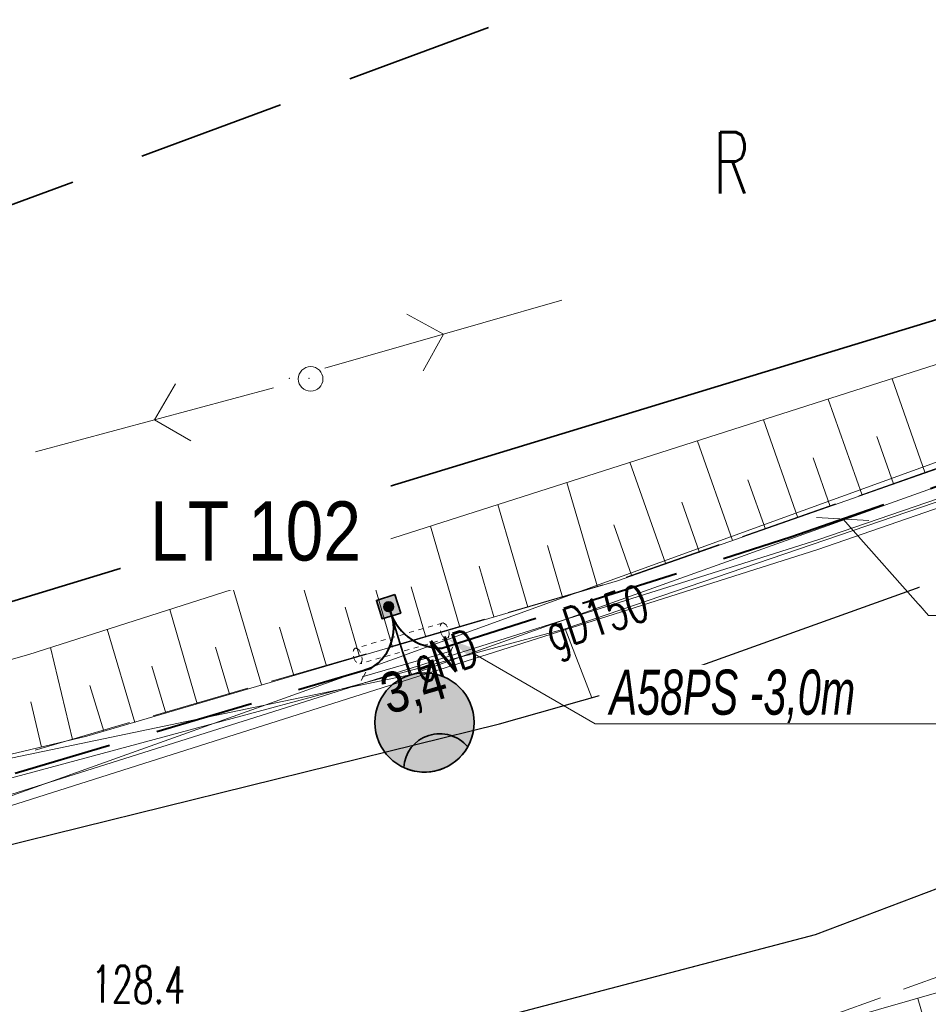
# Model space of a CAD drawing. Header units: metres. Extents: x 0 to 6497944, y 0 to 5963356.
# Tile 143 of 197: x 6497306 to 6497324, y 5963057 to 5963077. Entities that reach past the tile are written whole.
import ezdxf
from ezdxf import colors
from ezdxf.entities.mleader import LeaderData, LeaderLine
from ezdxf.math import Vec2, Vec3

# ---------------------------------------------------------------- set-up
doc = ezdxf.new("R2010")
doc.units = ezdxf.units.M
doc.header["$MEASUREMENT"] = 0
for name, pattern in [('DASHED', [19.05, 12.7, -6.35]), ('HIDDEN', [0.375, 0.25, -0.125]), ('L_0_04', [1.5, 1, -0.5]), ('mz2.0_0.5', [2.5, 2, -0.5])]:
    doc.linetypes.add(name, pattern=pattern)
doc.layers.get('0').update_dxf_attribs({"color": 8, "linetype": 'CONTINUOUS', "lineweight": 13})
doc.layers.get('DEFPOINTS').update_dxf_attribs({"linetype": 'CONTINUOUS', "lineweight": 0, "true_color": 0xffffff})
for name, color, linetype, lineweight in [('000_INNE__NIEZYDENTYFIKOWANE_', 8, 'CONTINUOUS', 13), ('210_OZNACZENIE_UzYTKU', 8, 'CONTINUOUS', 13), ('217_GRANICA_KONTURU_KLASYFIKCYJNEGO', 8, 'CONTINUOUS', 13), ('218_GRANICA_UzYTKU', 8, 'CONTINUOUS', 13), ('219_LINIA_GRANICY', 3, 'CONTINUOUS', 35), ('CHODNIK__POWIERZCHNIA_', 8, 'L_0_04', 13), ('E_proj_opisy_ośw', 1, 'CONTINUOUS', 13), ('E_proj_opisy_ośw.', 7, 'CONTINUOUS', 13), ('E_proj_osłona r. dz._obw. 200', 204, 'L_0_04', 20), ('E_proj_osłona r. dz._opis_obw. 100', 204, 'CONTINUOUS', 9), ('E_proj_ośw_latarnia', 1, 'CONTINUOUS', 35), ('E_proj_ośw_linia_obw. 100', 1, 'L_0_04', 40), ('JEZDNIA__POWIERZCHNIA_', 8, 'CONTINUOUS', 25), ('KIERUNEK_LINI_NAPOWIETRZNEJ', 1, 'CONTINUOUS', 13), ('PRZEWoD_ELEKTROENERGETYCZNY__LINIA_', 1, 'CONTINUOUS', 13), ('PRZEWoD_ELEKTROENERGETYCZNY__LINIA__ATR1', 1, 'CONTINUOUS', 13), ('PRZEWoD_GAZOWY__LINIA_', 54, 'CONTINUOUS', 13), ('PRZEWoD_GAZOWY__LINIA__ATR1', 54, 'CONTINUOUS', 13), ('przewód telekomunikacyjny - projektowany lub w budowie (linia) - ob. projektowany', 30, 'mz2.0_0.5', 13), ('PUNKT_WYSOKOsCIOWY_NATURALNY_ATR2', 8, 'CONTINUOUS', 13), ('SKARPA_NIEUMOCNIONA__POWIERZCHNIA_', 8, 'CONTINUOUS', 13), ('slup__punkt_', 8, 'CONTINUOUS', 13), ('ZAKRES', 190, 'L_0_04', 35)]:
    doc.layers.add(name, color=color, linetype=linetype, lineweight=lineweight)
doc.layers.add('E_pomocnicza', color=3, linetype='CONTINUOUS', lineweight=13, plot=False)
doc.styles.add('Andy', font='arial.ttf', dxfattribs={"height": 2})
doc.styles.add('Annotative', font='simplex.shx')
doc.styles.add('Narrow', font='ARIALN.TTF', dxfattribs={"height": 2})
doc.styles.get("Standard").update_dxf_attribs({"font": 'simplex.shx'})
doc.dimstyles.new('wymiary', dxfattribs={"dimtxt": 0.65, "dimasz": 0.25, "dimexe": 0.25, "dimexo": 1, "dimgap": 0.1, "dimtad": 1, "dimzin": 1, "dimtxsty": 'Annotative', "dimblk": 'OBLIQUE', "dimcen": 0.0025, "dimdle": 0.05, "dimadec": 0, "dimazin": 0, "dimtfac": 1, "dimtmove": 0, "dimatfit": 3, "dimldrblk": 'NONE', "dimfxl": 1, "dimarcsym": 0})

# ---------------------------------------------------------------- blocks, each defined once
blk = doc.blocks.new('PNN')
at = {"color": 0, "linetype": 'Continuous', "lineweight": 18, "flags": 128}
for points in [[(5.3, -1.2), (6.5, 0), (5.3, 1.2)], [(1.5, 0), (11.5, 0)]]:
    blk.add_lwpolyline(points, dxfattribs=at)
blk = doc.blocks.new('A$C5E955987')
at = {"layer": 'E_proj_ośw_latarnia', "true_color": 0xffffff}
h = blk.add_hatch(color=7, dxfattribs=at)
h.dxf.hatch_style = 1
h.paths.add_polyline_path([(3.223, 1.824, 1), (3.408, 1.892, 1)], flags=0)
h.paths.add_polyline_path([(3.2, 1.606), (3.567, 1.742), (3.431, 2.111), (3.064, 1.976)])
h.paths.add_polyline_path([(3.223, 1.824, -1), (3.408, 1.892, -1)], flags=16)
h.paths.add_polyline_path([(0.071, 1.38, -0.683546), (0.557, 0.106, 0.679532), (1.952, 1.355, 0.687575)])
h = blk.add_hatch(color=7, dxfattribs=at)
h.dxf.hatch_style = 1
h.paths.add_polyline_path([(3.223, 1.824, 1), (3.408, 1.892, 1)])
at = {"layer": 'E_proj_ośw_latarnia'}
blk.add_hatch(color=256, dxfattribs=at).paths.add_polyline_path([(0.071, 1.38, 0.389707), (0.557, 0.106), (0.557, 0.106, 0.683546)])
blk.add_lwpolyline([(3.567, 1.742), (3.2, 1.606), (3.064, 1.976), (3.431, 2.111)], close=True, dxfattribs=at)
at = {"layer": 'E_proj_ośw_latarnia', "flags": 128}
blk.add_lwpolyline([(3.132, 1.791), (1.952, 1.355)], dxfattribs=at)
at = {"layer": 'E_proj_ośw_latarnia'}
blk.add_lwpolyline([(0.071, 1.38, 0.389707), (0.557, 0.106), (0.557, 0.106, 0.683546)], format="xyb", close=True, dxfattribs=at)
for centre, radius in [((1.007, 1.007), 1.007), ((3.315, 1.858), 0.0984)]:
    blk.add_circle(centre, radius, dxfattribs=at)
blk = doc.blocks.new('_None')
blk = doc.blocks.new('_Oblique')
at = {"color": 0, "linetype": 'ByBlock', "lineweight": -2}
blk.add_line((-0.5, -0.5), (0.5, 0.5), dxfattribs=at)
blk = doc.blocks.new('*D89')
at = {"layer": 'DEFPOINTS', "color": 0, "transparency": 16777216}
for p in [(-1.518, 3.089), (-0.755, 3.265), (0, 0)]:
    blk.add_point(p, dxfattribs=at)
at = {"layer": 'E_pomocnicza', "color": 0, "lineweight": -2, "transparency": 16777216}
for p, q in [((-1.729, 3.04), (-1.761, 3.032)), ((-0.752, -0.225), (-1.529, 3.137)), ((-0.974, -0.225), (-1.006, -0.233))]:
    blk.add_line(p, q, dxfattribs=at)
at = {"layer": 'E_pomocnicza', "color": 0, "lineweight": -2, "transparency": 16777216, "xscale": 0.25, "yscale": 0.25, "zscale": 0.25}
for p, rotation in [((-1.518, 3.089), 103.0214783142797), ((-0.763, -0.176), 283.0214783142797)]:
    blk.add_blockref('_Oblique', p, dxfattribs=dict(at, rotation=rotation))
at = {"layer": 'E_pomocnicza', "color": 0, "linetype": 'Continuous', "lineweight": 0, "transparency": 16777216, "insert": (-2.116, 1.23), "char_height": 2, "attachment_point": 5, "rotation": 283.0215, "style": 'Narrow'}
blk.add_mtext('{\\H0.75x;3,4}', dxfattribs=at)
blk = doc.blocks.new('*U88')
at = {"linetype": 'HIDDEN', "ltscale": 0.2}
for p, q in [((0.292, 0.068), (-0.463, 3.333)), ((-0.292, -0.068), (-1.047, 3.197))]:
    blk.add_line(p, q, dxfattribs=at)
at = {"linetype": 'DASHED', "ltscale": 0.02}
for centre in [(-0.755, 3.265), (0, 0)]:
    blk.add_ellipse(centre, major_axis=(0.292, 0.068), ratio=0.5, dxfattribs=at)
at = {"layer": 'E_pomocnicza', "color": 4, "lineweight": 0}
dim = blk.add_aligned_dim(p1=(0, 0), p2=(-0.755, 3.265), distance=0.783, text='{\\H0.75x;<>}', dimstyle='wymiary', override={"dimtxt": 1.3, "dimtad": 2, "dimdec": 1, "dimlfac": 1, "dimrnd": 0, "dimtxsty": 'Narrow'}, dxfattribs=at)
dim.commit()
dim.dimension.update_dxf_attribs({"geometry": '*D89', "text_midpoint": (-2.116, 1.23)})

msp = doc.modelspace()

# ---------------------------------------------------------------- linework, layer by layer
at = {"layer": '000_INNE__NIEZYDENTYFIKOWANE_', "flags": 128}
for points in [[(6497324.4, 5963067.88), (6497323.73, 5963069.79)], [(6497323.12, 5963067.43), (6497322.43, 5963069.38)], [(6497321.82, 5963066.97), (6497321.12, 5963068.96)], [(6497323.76, 5963067.66), (6497323.42, 5963068.62)], [(6497320.49, 5963066.51), (6497319.78, 5963068.53)], [(6497322.47, 5963067.2), (6497322.13, 5963068.19)], [(6497319.14, 5963066.03), (6497318.41, 5963068.1)], [(6497321.16, 5963066.74), (6497320.8, 5963067.74)], [(6497317.75, 5963065.57), (6497317.13, 5963067.69)], [(6497316.34, 5963065.16), (6497315.73, 5963067.24)], [(6497319.82, 5963066.27), (6497319.46, 5963067.29)], [(6497314.96, 5963064.75), (6497314.36, 5963066.8)], [(6497318.45, 5963065.79), (6497318.08, 5963066.83)], [(6497313.59, 5963064.35), (6497313, 5963066.37)], [(6497317.04, 5963065.36), (6497316.74, 5963066.41)], [(6497312.25, 5963063.96), (6497311.67, 5963065.94)], [(6497315.65, 5963064.96), (6497315.35, 5963065.99)], [(6497314.27, 5963064.55), (6497313.97, 5963065.57)], [(6497310.93, 5963063.58), (6497310.36, 5963065.53)], [(6497312.92, 5963064.16), (6497312.63, 5963065.16)], [(6497309.63, 5963063.2), (6497309.07, 5963065.11)], [(6497311.59, 5963063.77), (6497311.3, 5963064.75)], [(6497308.36, 5963062.82), (6497307.8, 5963064.71)], [(6497307.1, 5963062.47), (6497306.65, 5963064.34)], [(6497310.28, 5963063.39), (6497310, 5963064.35)], [(6497308.99, 5963063.01), (6497308.71, 5963063.96)], [(6497307.73, 5963062.64), (6497307.45, 5963063.57)], [(6497306.47, 5963062.32), (6497306.25, 5963063.24)], [(6497324.25, 5963057.22), (6497324.45, 5963056.54)]]:
    msp.add_lwpolyline(points, dxfattribs=at)
at = {"layer": '217_GRANICA_KONTURU_KLASYFIKCYJNEGO', "flags": 128}
msp.add_lwpolyline([(6497297.05, 5963062.59), (6497342.39, 5963076.41)], dxfattribs=at)
at = {"layer": '218_GRANICA_UzYTKU', "flags": 128}
msp.add_lwpolyline([(6497297.05, 5963062.59), (6497342.39, 5963076.41)], dxfattribs=at)
at = {"layer": '219_LINIA_GRANICY', "flags": 128}
msp.add_lwpolyline([(6497342.39, 5963076.41), (6497297.05, 5963062.59)], dxfattribs=at)
at = {"layer": 'CHODNIK__POWIERZCHNIA_', "flags": 128}
msp.add_lwpolyline([(6497416.61, 5963090.84), (6497406.21, 5963087.09), (6497383.87, 5963079.12), (6497365.67, 5963072.48), (6497348.08, 5963065.95), (6497341.42, 5963063.65), (6497336.72, 5963061.9), (6497328.2, 5963058.94), (6497320.42, 5963056.12), (6497307.78, 5963052.94), (6497288.44, 5963048.12), (6497270.47, 5963045.21), (6497267.4, 5963044.84), (6497259.42, 5963044.17), (6497252.1, 5963043.54), (6497245.72, 5963043.21), (6497232.8, 5963042.6), (6497224.86, 5963042.8), (6497211.02, 5963043.54), (6497201.74, 5963044.35), (6497197.15, 5963045.02), (6497193.3, 5963045.62), (6497193.66, 5963047.24), (6497198.88, 5963046.11), (6497200.71, 5963045.93), (6497215.35, 5963045.11), (6497237.57, 5963044.4), (6497245.86, 5963044.71), (6497250.99, 5963045.15), (6497270.38, 5963046.97), (6497289.33, 5963050.32), (6497307.6, 5963054.69), (6497322.17, 5963058.51), (6497327.62, 5963060.58), (6497335.93, 5963063.44), (6497340.19, 5963065.02), (6497347.45, 5963067.64), (6497364.96, 5963074.06), (6497383.23, 5963080.72), (6497420.8, 5963094.41)], dxfattribs=at)
at = {"layer": 'DEFPOINTS', "linetype": 'Continuous'}
for points in [[(6497643.11, 5963182.806), (6497596.147, 5963165.645), (6497596.241, 5963165.389), (6497596.147, 5963165.645), (6497549.184, 5963148.484), (6497549.082, 5963148.773), (6497549.158, 5963148.559), (6497502.108, 5963131.637), (6497502.226, 5963131.325), (6497502.108, 5963131.637), (6497455.059, 5963114.716), (6497455.213, 5963114.328), (6497455.059, 5963114.716), (6497408.055, 5963097.666), (6497408.251, 5963097.232), (6497408.055, 5963097.666), (6497361.052, 5963080.616), (6497361.06, 5963080.618), (6497361.058, 5963080.618), (6497313.974, 5963063.795), (6497313.777, 5963064.34), (6497313.974, 5963063.795), (6497264.99, 5963053.548)], [(6497566.135, 5963154.547), (6497553.426, 5963150.07), (6497543.642, 5963146.606), (6497529.484, 5963141.529), (6497512.629, 5963135.269), (6497489.259, 5963126.409), (6497478.599, 5963122.729), (6497468.009, 5963119.059), (6497449.519, 5963112.439), (6497435.699, 5963107.429), (6497426.829, 5963104.339), (6497411.039, 5963098.659), (6497391.115, 5963091.415), (6497364.649, 5963081.724), (6497341.305, 5963073.243), (6497324.879, 5963067.374), (6497317.094, 5963064.719), (6497303.054, 5963060.942), (6497292.628, 5963058.63), (6497281.118, 5963056.345)], [(6497317.635, 5963063.32), (6497317.094, 5963064.719)]]:
    msp.add_lwpolyline(points, dxfattribs=at)
at = {"layer": 'JEZDNIA__POWIERZCHNIA_', "flags": 128}
for points in [[(6497598.76, 5963158.58), (6497531.74, 5963134.36), (6497471, 5963112.52), (6497465.43, 5963110.5), (6497459.68, 5963108.41), (6497447.39, 5963104.14), (6497420.8, 5963094.41), (6497383.23, 5963080.72), (6497364.96, 5963074.06), (6497347.45, 5963067.64), (6497340.19, 5963065.02), (6497335.93, 5963063.44), (6497327.62, 5963060.58), (6497322.17, 5963058.51), (6497307.6, 5963054.69), (6497289.33, 5963050.32), (6497270.38, 5963046.97)], [(6497276.78, 5963054.1), (6497286, 5963055.64), (6497291.06, 5963056.7), (6497315.76, 5963062.79), (6497319.51, 5963063.85), (6497331.33, 5963068.1), (6497351.75, 5963075.37), (6497378.63, 5963085.28), (6497411.58, 5963097.26), (6497420.33, 5963100.32), (6497427.37, 5963102.94), (6497436.24, 5963106.03), (6497463.88, 5963116.05), (6497468.55, 5963117.66), (6497479.14, 5963121.33), (6497489.8, 5963125.01), (6497503.08, 5963129.84), (6497513.17, 5963133.87), (6497525.68, 5963138.53), (6497534.37, 5963141.73), (6497562, 5963151.52), (6497567.42, 5963153.38)]]:
    msp.add_lwpolyline(points, dxfattribs=at)
at = {"layer": 'KIERUNEK_LINI_NAPOWIETRZNEJ'}
for p in [(6497311.5, 5963069.8), (6497311.9, 5963069.8)]:
    msp.add_point(p, dxfattribs=at)
at = {"layer": 'PRZEWoD_ELEKTROENERGETYCZNY__LINIA_', "flags": 128}
msp.add_lwpolyline([(6497567.54, 5963154.8), (6497546.81, 5963147.29), (6497514.51, 5963135.67), (6497478.38, 5963122.73), (6497451.64, 5963112.61), (6497422.76, 5963101.97), (6497404.73, 5963095.29), (6497390.36, 5963090.35), (6497350.61, 5963076.26), (6497322.24, 5963066.53), (6497305.6, 5963061.28), (6497303.77, 5963060.75), (6497301.79, 5963060.09), (6497289.9, 5963057.19), (6497278.11, 5963055.46)], dxfattribs=at)
at = {"layer": 'PRZEWoD_GAZOWY__LINIA_', "flags": 128}
msp.add_lwpolyline([(6497467.27, 5963118.39), (6497444.19, 5963109.69), (6497423.33, 5963101.92), (6497402.46, 5963094.37), (6497384.8, 5963088.22), (6497372.06, 5963083.69), (6497351.77, 5963076.54), (6497343.1, 5963073.52), (6497336.35, 5963071.21), (6497322.22, 5963066.33), (6497303.83, 5963060.49), (6497289.79, 5963057.02), (6497279.18, 5963055.46), (6497276.89, 5963055.16), (6497269.84, 5963054.34), (6497267.44, 5963054.07), (6497267.44, 5963053.9), (6497267.42, 5963053.17)], dxfattribs=at)
at = {"layer": 'SKARPA_NIEUMOCNIONA__POWIERZCHNIA_', "flags": 128}
for points in [[(6497416.26, 5963102.5), (6497416.53, 5963101.78), (6497411.82, 5963100.08), (6497391.18, 5963092.42), (6497372.17, 5963085.38), (6497348.5, 5963076.5), (6497326.11, 5963068.48), (6497318.16, 5963065.69), (6497307.39, 5963062.54), (6497298.8, 5963060.5), (6497287.81, 5963057.86), (6497272.88, 5963055.46)], [(6497285.95, 5963059.01), (6497295.78, 5963061.42), (6497302.65, 5963063.19), (6497306.21, 5963064.2), (6497332.01, 5963072.44), (6497341.93, 5963075.75), (6497353.9, 5963080.32), (6497370.62, 5963086.54), (6497376.33, 5963088.46), (6497381.25, 5963089.5), (6497398.85, 5963096.11), (6497408.01, 5963099.48)], [(6497270.47, 5963045.21), (6497288.44, 5963048.12), (6497307.78, 5963052.94), (6497320.42, 5963056.12), (6497328.35, 5963058.4), (6497337.33, 5963061.17), (6497338.07, 5963060.35), (6497328.88, 5963057.43), (6497319.22, 5963053.87), (6497300.09, 5963049.14), (6497288.6, 5963046.26), (6497267.53, 5963043.48)]]:
    msp.add_lwpolyline(points, dxfattribs=at)
at = {"layer": 'slup__punkt_'}
msp.add_circle((6497311.93, 5963069.79), 0.25, dxfattribs=at)
at = {"layer": 'ZAKRES', "ltscale": 3, "flags": 128}
msp.add_lwpolyline([(6497692.5, 5963219.5), (6497716, 5963186.5), (6497672.2, 5963172.1), (6497502, 5963111.8), (6497349, 5963052), (6497312.6, 5963038.4), (6497228.6, 5963030.4), (6497133.5, 5963045.2), (6496948.4, 5963119.5), (6496936.6, 5963083.2), (6496927.9, 5963075.7), (6496873, 5963095.9), (6496849.7, 5963104.2), (6496824.8, 5963105.1), (6496784.8, 5963107.4), (6496786.6, 5963174.3), (6496788.5, 5963184), (6496695.2, 5963217.9), (6496711.8, 5963253.1), (6496961, 5963151.5), (6497143.1, 5963082.8), (6497228.1, 5963066.8), (6497302.3, 5963072), (6497492.1, 5963142.6)], close=True, dxfattribs=at)

# ---------------------------------------------------------------- block references
at = {"layer": 'E_proj_ośw_latarnia', "rotation": 86.99572345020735}
msp.add_blockref('A$C5E955987', (6497315.194, 5963061.76), dxfattribs=at)
at = {"layer": 'KIERUNEK_LINI_NAPOWIETRZNEJ', "xscale": 0.5, "yscale": 0.5, "zscale": 0.5}
for p, rotation in [((6497311.5, 5963069.8), 16), ((6497311.9, 5963069.8), 195)]:
    msp.add_blockref('PNN', p, dxfattribs=dict(at, rotation=rotation))

# ---------------------------------------------------------------- texts
at = {"layer": '210_OZNACZENIE_UzYTKU', "width": 0.66}
msp.add_text('R', height=1.25, dxfattribs=at).set_placement((6497320.1, 5963073.55))
at = {"layer": 'PRZEWoD_ELEKTROENERGETYCZNY__LINIA__ATR1', "width": 0.66}
msp.add_text('eND', height=0.75, rotation=18.3, dxfattribs=at).set_placement((6497314.16, 5963063.61))
at = {"layer": 'PRZEWoD_GAZOWY__LINIA__ATR1', "width": 0.66}
msp.add_text('gD150', height=0.75, rotation=18.4, dxfattribs=at).set_placement((6497316.84, 5963064.26))
at = {"layer": 'PUNKT_WYSOKOsCIOWY_NATURALNY_ATR2', "width": 0.66}
msp.add_text('128.4', height=0.75, rotation=359.2, dxfattribs=at).set_placement((6497307.47, 5963057.14))

# ---------------------------------------------------------------- next in the draw order: leaders
at = {"layer": 'E_proj_opisy_ośw.', "color": 10}
ml = msp.add_multileader_mtext('Standard', dxfattribs=at)
ml.set_content('\\A1;LT 102', color=10, style='Narrow')
ml.set_leader_properties(color=256)
ml.set_arrow_properties(name='NONE')
ml.build(insert=Vec2(0, 0))
ml.multileader.update_dxf_attribs({"leader_type": 0, "has_dogleg": 0, "has_text_frame": 1, "text_left_attachment_type": 3, "dogleg_length": 0.36, "arrow_head_size": 0, "scale": 0.7})
ctx = ml.context
ctx.base_point, ctx.scale, ctx.char_height, ctx.arrow_head_size, ctx.landing_gap_size, ctx.plane_origin = Vec3(6497308.252, 5963066.689), 0.7, 1.2, 0, 0.42, Vec3(6498158.739, 5962963.095)
ctx.left_attachment = 3
notes = []
notes.append((ctx, [(0, (0, 0, 0), (0, 0), (1, 0), 1, [])]))
ctx.mtext.insert, ctx.mtext.line_spacing_factor, ctx.mtext.flow_direction = Vec3(6497308.672, 5963067.304), 0.266667, 5
ctx.mtext.has_bg_fill, ctx.mtext.bg_color, ctx.mtext.bg_scale_factor, ctx.mtext.bg_transparency, ctx.mtext.use_window_bg_color = 1, -1073741824, 1.5, 0, 1
for ctx, leaders in notes:
    for number, flags, end, landing, length, lines in leaders:
        leader = LeaderData()
        leader.index, (leader.has_last_leader_line, leader.has_dogleg_vector, leader.attachment_direction) = number, flags
        leader.last_leader_point, leader.dogleg_vector, leader.dogleg_length = Vec3(end), Vec3(landing), length
        for number, points, colour, breaks in lines:
            line = LeaderLine()
            line.index, line.vertices, line.color, line.breaks = number, Vec3.list(points), colors.encode_raw_color(colour), breaks
            leader.lines.append(line)
        ctx.leaders.append(leader)

# ---------------------------------------------------------------- next in the draw order: leaders
ml = msp.add_multileader_mtext('Standard', dxfattribs=at)
ml.set_content('\\A1;LT 103', color=10, style='Narrow')
ml.set_leader_properties(color=256)
ml.set_arrow_properties(name='NONE')
ml.build(insert=Vec2(0, 0))
ml.multileader.update_dxf_attribs({"leader_type": 0, "has_dogleg": 0, "has_text_frame": 1, "text_left_attachment_type": 3, "dogleg_length": 0.36, "arrow_head_size": 0, "scale": 0.7})
ctx = ml.context
ctx.base_point, ctx.scale, ctx.char_height, ctx.arrow_head_size, ctx.landing_gap_size, ctx.plane_origin = Vec3(6497355.042, 5963083.031), 0.7, 1.2, 0, 0.42, Vec3(6498205.751, 5962979.538)
ctx.left_attachment = 3
notes = []
notes.append((ctx, [(0, (0, 0, 0), (0, 0), (1, 0), 1, [])]))
ctx.mtext.insert, ctx.mtext.line_spacing_factor, ctx.mtext.flow_direction = Vec3(6497355.462, 5963083.646), 0.266667, 5
ctx.mtext.has_bg_fill, ctx.mtext.bg_color, ctx.mtext.bg_scale_factor, ctx.mtext.bg_transparency, ctx.mtext.use_window_bg_color = 1, -1073741824, 1.5, 0, 1
for ctx, leaders in notes:
    for number, flags, end, landing, length, lines in leaders:
        leader = LeaderData()
        leader.index, (leader.has_last_leader_line, leader.has_dogleg_vector, leader.attachment_direction) = number, flags
        leader.last_leader_point, leader.dogleg_vector, leader.dogleg_length = Vec3(end), Vec3(landing), length
        for number, points, colour, breaks in lines:
            line = LeaderLine()
            line.index, line.vertices, line.color, line.breaks = number, Vec3.list(points), colors.encode_raw_color(colour), breaks
            leader.lines.append(line)
        ctx.leaders.append(leader)

# ---------------------------------------------------------------- next in the draw order: leaders
ml = msp.add_multileader_mtext('Standard', dxfattribs=at)
ml.set_content('\\A1;LT 104', color=10, style='Narrow')
ml.set_leader_properties(color=256)
ml.set_arrow_properties(name='NONE')
ml.build(insert=Vec2(0, 0))
ml.multileader.update_dxf_attribs({"leader_type": 0, "has_dogleg": 0, "has_text_frame": 1, "text_left_attachment_type": 3, "dogleg_length": 0.36, "arrow_head_size": 0, "scale": 0.7})
ctx = ml.context
ctx.base_point, ctx.scale, ctx.char_height, ctx.arrow_head_size, ctx.landing_gap_size, ctx.plane_origin = Vec3(6497402.169, 5963099.524), 0.7, 1.2, 0, 0.42, Vec3(6498252.368, 5962996.294)
ctx.left_attachment = 3
notes = []
notes.append((ctx, [(0, (0, 0, 0), (0, 0), (1, 0), 1, [])]))
ctx.mtext.insert, ctx.mtext.line_spacing_factor, ctx.mtext.flow_direction = Vec3(6497402.589, 5963100.139), 0.266667, 5
ctx.mtext.has_bg_fill, ctx.mtext.bg_color, ctx.mtext.bg_scale_factor, ctx.mtext.bg_transparency, ctx.mtext.use_window_bg_color = 1, -1073741824, 1.5, 0, 1
for ctx, leaders in notes:
    for number, flags, end, landing, length, lines in leaders:
        leader = LeaderData()
        leader.index, (leader.has_last_leader_line, leader.has_dogleg_vector, leader.attachment_direction) = number, flags
        leader.last_leader_point, leader.dogleg_vector, leader.dogleg_length = Vec3(end), Vec3(landing), length
        for number, points, colour, breaks in lines:
            line = LeaderLine()
            line.index, line.vertices, line.color, line.breaks = number, Vec3.list(points), colors.encode_raw_color(colour), breaks
            leader.lines.append(line)
        ctx.leaders.append(leader)

# ---------------------------------------------------------------- next in the draw order: leaders
ml = msp.add_multileader_mtext('Standard', dxfattribs=at)
ml.set_content('\\A1;LT 105', color=10, style='Narrow')
ml.set_leader_properties(color=256)
ml.set_arrow_properties(name='NONE')
ml.build(insert=Vec2(0, 0))
ml.multileader.update_dxf_attribs({"leader_type": 0, "has_dogleg": 0, "has_text_frame": 1, "text_left_attachment_type": 3, "dogleg_length": 0.36, "arrow_head_size": 0, "scale": 0.7})
ctx = ml.context
ctx.base_point, ctx.scale, ctx.char_height, ctx.arrow_head_size, ctx.landing_gap_size, ctx.plane_origin = Vec3(6497449.294, 5963117.11), 0.7, 1.2, 0, 0.42, Vec3(6498299.656, 5963013.346)
ctx.left_attachment = 3
notes = []
notes.append((ctx, [(0, (0, 0, 0), (0, 0), (1, 0), 1, [])]))
ctx.mtext.insert, ctx.mtext.line_spacing_factor, ctx.mtext.flow_direction = Vec3(6497449.714, 5963117.725), 0.266667, 5
ctx.mtext.has_bg_fill, ctx.mtext.bg_color, ctx.mtext.bg_scale_factor, ctx.mtext.bg_transparency, ctx.mtext.use_window_bg_color = 1, -1073741824, 1.5, 0, 1
for ctx, leaders in notes:
    for number, flags, end, landing, length, lines in leaders:
        leader = LeaderData()
        leader.index, (leader.has_last_leader_line, leader.has_dogleg_vector, leader.attachment_direction) = number, flags
        leader.last_leader_point, leader.dogleg_vector, leader.dogleg_length = Vec3(end), Vec3(landing), length
        for number, points, colour, breaks in lines:
            line = LeaderLine()
            line.index, line.vertices, line.color, line.breaks = number, Vec3.list(points), colors.encode_raw_color(colour), breaks
            leader.lines.append(line)
        ctx.leaders.append(leader)

# ---------------------------------------------------------------- next in the draw order: leaders
ml = msp.add_multileader_mtext('Standard', dxfattribs=at)
ml.set_content('\\A1;LT 106', color=10, style='Narrow')
ml.set_leader_properties(color=256)
ml.set_arrow_properties(name='NONE')
ml.build(insert=Vec2(0, 0))
ml.multileader.update_dxf_attribs({"leader_type": 0, "has_dogleg": 0, "has_text_frame": 1, "text_left_attachment_type": 3, "dogleg_length": 0.36, "arrow_head_size": 0, "scale": 0.7})
ctx = ml.context
ctx.base_point, ctx.scale, ctx.char_height, ctx.arrow_head_size, ctx.landing_gap_size, ctx.plane_origin = Vec3(6497496.217, 5963133.926), 0.7, 1.2, 0, 0.42, Vec3(6498346.9, 5963029.932)
ctx.left_attachment = 3
notes = []
notes.append((ctx, [(0, (0, 0, 0), (0, 0), (1, 0), 1, [])]))
ctx.mtext.insert, ctx.mtext.line_spacing_factor, ctx.mtext.flow_direction = Vec3(6497496.637, 5963134.541), 0.266667, 5
ctx.mtext.has_bg_fill, ctx.mtext.bg_color, ctx.mtext.bg_scale_factor, ctx.mtext.bg_transparency, ctx.mtext.use_window_bg_color = 1, -1073741824, 1.5, 0, 1
for ctx, leaders in notes:
    for number, flags, end, landing, length, lines in leaders:
        leader = LeaderData()
        leader.index, (leader.has_last_leader_line, leader.has_dogleg_vector, leader.attachment_direction) = number, flags
        leader.last_leader_point, leader.dogleg_vector, leader.dogleg_length = Vec3(end), Vec3(landing), length
        for number, points, colour, breaks in lines:
            line = LeaderLine()
            line.index, line.vertices, line.color, line.breaks = number, Vec3.list(points), colors.encode_raw_color(colour), breaks
            leader.lines.append(line)
        ctx.leaders.append(leader)

# ---------------------------------------------------------------- next in the draw order: leaders
ml = msp.add_multileader_mtext('Standard', dxfattribs=at)
ml.set_content('\\A1;LT 107', color=10, style='Narrow')
ml.set_leader_properties(color=256)
ml.set_arrow_properties(name='NONE')
ml.build(insert=Vec2(0, 0))
ml.multileader.update_dxf_attribs({"leader_type": 0, "has_dogleg": 0, "has_text_frame": 1, "text_left_attachment_type": 3, "dogleg_length": 0.36, "arrow_head_size": 0, "scale": 0.7})
ctx = ml.context
ctx.base_point, ctx.scale, ctx.char_height, ctx.arrow_head_size, ctx.landing_gap_size, ctx.plane_origin = Vec3(6497543.374, 5963150.847), 0.7, 1.2, 0, 0.42, Vec3(6498393.784, 5963047.096)
ctx.left_attachment = 3
notes = []
notes.append((ctx, [(0, (0, 0, 0), (0, 0), (1, 0), 1, [])]))
ctx.mtext.insert, ctx.mtext.line_spacing_factor, ctx.mtext.flow_direction = Vec3(6497543.794, 5963151.462), 0.266667, 5
ctx.mtext.has_bg_fill, ctx.mtext.bg_color, ctx.mtext.bg_scale_factor, ctx.mtext.bg_transparency, ctx.mtext.use_window_bg_color = 1, -1073741824, 1.5, 0, 1
for ctx, leaders in notes:
    for number, flags, end, landing, length, lines in leaders:
        leader = LeaderData()
        leader.index, (leader.has_last_leader_line, leader.has_dogleg_vector, leader.attachment_direction) = number, flags
        leader.last_leader_point, leader.dogleg_vector, leader.dogleg_length = Vec3(end), Vec3(landing), length
        for number, points, colour, breaks in lines:
            line = LeaderLine()
            line.index, line.vertices, line.color, line.breaks = number, Vec3.list(points), colors.encode_raw_color(colour), breaks
            leader.lines.append(line)
        ctx.leaders.append(leader)

# ---------------------------------------------------------------- next in the draw order: leaders
ml = msp.add_multileader_mtext('Standard', dxfattribs=at)
ml.set_content('\\A1;LT 108', color=10, style='Narrow')
ml.set_leader_properties(color=256)
ml.set_arrow_properties(name='NONE')
ml.build(insert=Vec2(0, 0))
ml.multileader.update_dxf_attribs({"leader_type": 0, "has_dogleg": 0, "has_text_frame": 1, "text_left_attachment_type": 3, "dogleg_length": 0.36, "arrow_head_size": 0, "scale": 0.7})
ctx = ml.context
ctx.base_point, ctx.scale, ctx.char_height, ctx.arrow_head_size, ctx.landing_gap_size, ctx.plane_origin = Vec3(6497590.207, 5963168.082), 0.7, 1.2, 0, 0.42, Vec3(6498440.769, 5963064.192)
ctx.left_attachment = 3
notes = []
notes.append((ctx, [(0, (0, 0, 0), (0, 0), (1, 0), 1, [])]))
ctx.mtext.insert, ctx.mtext.line_spacing_factor, ctx.mtext.flow_direction = Vec3(6497590.627, 5963168.697), 0.266667, 5
ctx.mtext.has_bg_fill, ctx.mtext.bg_color, ctx.mtext.bg_scale_factor, ctx.mtext.bg_transparency, ctx.mtext.use_window_bg_color = 1, -1073741824, 1.5, 0, 1
for ctx, leaders in notes:
    for number, flags, end, landing, length, lines in leaders:
        leader = LeaderData()
        leader.index, (leader.has_last_leader_line, leader.has_dogleg_vector, leader.attachment_direction) = number, flags
        leader.last_leader_point, leader.dogleg_vector, leader.dogleg_length = Vec3(end), Vec3(landing), length
        for number, points, colour, breaks in lines:
            line = LeaderLine()
            line.index, line.vertices, line.color, line.breaks = number, Vec3.list(points), colors.encode_raw_color(colour), breaks
            leader.lines.append(line)
        ctx.leaders.append(leader)

# ---------------------------------------------------------------- next in the draw order: leaders
ml = msp.add_multileader_mtext('Standard', dxfattribs=at)
ml.set_content('\\A1;LT 109', color=10, style='Narrow')
ml.set_leader_properties(color=256)
ml.set_arrow_properties(name='NONE')
ml.build(insert=Vec2(0, 0))
ml.multileader.update_dxf_attribs({"leader_type": 0, "has_dogleg": 0, "has_text_frame": 1, "text_left_attachment_type": 3, "dogleg_length": 0.36, "arrow_head_size": 0, "scale": 0.7})
ctx = ml.context
ctx.base_point, ctx.scale, ctx.char_height, ctx.arrow_head_size, ctx.landing_gap_size, ctx.plane_origin = Vec3(6497636.957, 5963185.464), 0.7, 1.2, 0, 0.42, Vec3(6498487.931, 5963080.837)
ctx.left_attachment = 3
notes = []
notes.append((ctx, [(0, (0, 0, 0), (0, 0), (1, 0), 1, [])]))
ctx.mtext.insert, ctx.mtext.line_spacing_factor, ctx.mtext.flow_direction = Vec3(6497637.377, 5963186.079), 0.266667, 5
ctx.mtext.has_bg_fill, ctx.mtext.bg_color, ctx.mtext.bg_scale_factor, ctx.mtext.bg_transparency, ctx.mtext.use_window_bg_color = 1, -1073741824, 1.5, 0, 1
for ctx, leaders in notes:
    for number, flags, end, landing, length, lines in leaders:
        leader = LeaderData()
        leader.index, (leader.has_last_leader_line, leader.has_dogleg_vector, leader.attachment_direction) = number, flags
        leader.last_leader_point, leader.dogleg_vector, leader.dogleg_length = Vec3(end), Vec3(landing), length
        for number, points, colour, breaks in lines:
            line = LeaderLine()
            line.index, line.vertices, line.color, line.breaks = number, Vec3.list(points), colors.encode_raw_color(colour), breaks
            leader.lines.append(line)
        ctx.leaders.append(leader)

# ---------------------------------------------------------------- next in the draw order: leaders
ml = msp.add_multileader_mtext('Standard', dxfattribs=at)
ml.set_content('\\A1;LT 110', color=10, style='Narrow')
ml.set_leader_properties(color=256)
ml.set_arrow_properties(name='NONE')
ml.build(insert=Vec2(0, 0))
ml.multileader.update_dxf_attribs({"leader_type": 0, "has_dogleg": 0, "has_text_frame": 1, "text_left_attachment_type": 3, "dogleg_length": 0.36, "arrow_head_size": 0, "scale": 0.7})
ctx = ml.context
ctx.base_point, ctx.scale, ctx.char_height, ctx.arrow_head_size, ctx.landing_gap_size, ctx.plane_origin = Vec3(6497684.163, 5963202.624), 0.7, 1.2, 0, 0.42, Vec3(6498534.844, 5963098.192)
ctx.left_attachment = 3
notes = []
notes.append((ctx, [(0, (0, 0, 0), (0, 0), (1, 0), 1, [])]))
ctx.mtext.insert, ctx.mtext.line_spacing_factor, ctx.mtext.flow_direction = Vec3(6497684.583, 5963203.239), 0.266667, 5
ctx.mtext.has_bg_fill, ctx.mtext.bg_color, ctx.mtext.bg_scale_factor, ctx.mtext.bg_transparency, ctx.mtext.use_window_bg_color = 1, -1073741824, 1.5, 0, 1
for ctx, leaders in notes:
    for number, flags, end, landing, length, lines in leaders:
        leader = LeaderData()
        leader.index, (leader.has_last_leader_line, leader.has_dogleg_vector, leader.attachment_direction) = number, flags
        leader.last_leader_point, leader.dogleg_vector, leader.dogleg_length = Vec3(end), Vec3(landing), length
        for number, points, colour, breaks in lines:
            line = LeaderLine()
            line.index, line.vertices, line.color, line.breaks = number, Vec3.list(points), colors.encode_raw_color(colour), breaks
            leader.lines.append(line)
        ctx.leaders.append(leader)

# ---------------------------------------------------------------- next in the draw order: block references
at = {"layer": 'E_proj_osłona r. dz._obw. 200', "xscale": 0.54864, "yscale": 0.54864, "zscale": 0.54864, "rotation": 93.20070666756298}
msp.add_blockref('*U88', (6497314.648, 5963064.679), dxfattribs=at)

# ---------------------------------------------------------------- next in the draw order: leaders
at = {"layer": 'E_proj_opisy_ośw', "lineweight": 13}
ml = msp.add_multileader_mtext('Standard', dxfattribs=at)
ml.set_content('{\\H1.1x;58/52m} ', color=256, style='Andy')
ml.set_leader_properties(color=256, linetype='CONTINUOUS', lineweight=-1)
ml.set_arrow_properties(name='OBLIQUE')
ml.build(insert=Vec2(0, 0))
ml.multileader.update_dxf_attribs({"has_dogleg": 0, "text_left_attachment_type": 6, "text_right_attachment_type": 6, "dogleg_length": 0.36, "arrow_head_size": 0.75})
ctx = ml.context
ctx.base_point, ctx.char_height, ctx.arrow_head_size, ctx.landing_gap_size, ctx.plane_origin = Vec3(6497324.468, 5963064.99), 1, 0.75, 0.3, Vec3(6497355.436, 5963051.902)
ctx.left_attachment, ctx.right_attachment, ctx.text_align_type = 6, 6, 1
notes = []
notes.append((ctx, [(0, (1, 1, 0), (6497324.108, 5963064.99), (1, 0), 0.36, [(0, [(6497322.727, 5963066.95)], 0, [])])]))
ctx.mtext.insert, ctx.mtext.alignment, ctx.mtext.line_spacing_factor, ctx.mtext.line_spacing_style = Vec3(6497327.249, 5963066.21), 2, 0.9, 2
ctx.mtext.has_bg_fill, ctx.mtext.bg_color, ctx.mtext.bg_scale_factor, ctx.mtext.bg_transparency, ctx.mtext.use_window_bg_color = 1, -1073741824, 1.2, 0, 1
for ctx, leaders in notes:
    for number, flags, end, landing, length, lines in leaders:
        leader = LeaderData()
        leader.index, (leader.has_last_leader_line, leader.has_dogleg_vector, leader.attachment_direction) = number, flags
        leader.last_leader_point, leader.dogleg_vector, leader.dogleg_length = Vec3(end), Vec3(landing), length
        for number, points, colour, breaks in lines:
            line = LeaderLine()
            line.index, line.vertices, line.color, line.breaks = number, Vec3.list(points), colors.encode_raw_color(colour), breaks
            leader.lines.append(line)
        ctx.leaders.append(leader)

# ---------------------------------------------------------------- next in the draw order: linework, layer by layer
at = {"layer": 'DEFPOINTS', "linetype": 'Continuous'}
msp.add_lwpolyline([(6497595.872, 5963166.366), (6497548.909, 5963149.205), (6497549.003, 5963148.949), (6497548.909, 5963149.205), (6497501.946, 5963132.045), (6497501.844, 5963132.333), (6497501.92, 5963132.119), (6497454.87, 5963115.198), (6497454.989, 5963114.886), (6497454.87, 5963115.198), (6497407.821, 5963098.276), (6497407.976, 5963097.888), (6497407.821, 5963098.276), (6497360.818, 5963081.226), (6497361.013, 5963080.792), (6497360.818, 5963081.226), (6497313.814, 5963064.176), (6497313.822, 5963064.179), (6497313.82, 5963064.178), (6497266.736, 5963047.355)], dxfattribs=at)
at = {"layer": 'przewód telekomunikacyjny - projektowany lub w budowie (linia) - ob. projektowany', "color": 30, "linetype": 'mz2.0_0.5', "lineweight": 18, "flags": 128}
msp.add_lwpolyline([(6497167.99, 5963058.98), (6497178.2, 5963056.61), (6497187.93, 5963055.11), (6497198.93, 5963053.47), (6497230.03, 5963051.23), (6497232.91, 5963051.95), (6497248.29, 5963052.53), (6497263.32, 5963053.91), (6497264.01, 5963054.29), (6497275.34, 5963055.77), (6497289.6, 5963058), (6497303.56, 5963061.45), (6497318.03, 5963065.66), (6497330.95, 5963070.19), (6497392.05, 5963091.81), (6497414.4, 5963099.75), (6497416.96, 5963100.69), (6497426.76, 5963104.26), (6497454.7, 5963114.74), (6497466.93, 5963119.33), (6497478.38, 5963123.5), (6497501.7, 5963131.89), (6497518.41, 5963137.92), (6497538.27, 5963145.28), (6497541.42, 5963137.26), (6497542.42, 5963137.26), (6497541.91, 5963136.41), (6497522.66, 5963128.8), (6497523.4, 5963126.61)], dxfattribs=at)

# ---------------------------------------------------------------- next in the draw order: leaders
at = {"layer": 'E_proj_osłona r. dz._opis_obw. 100'}
ml = msp.add_multileader_mtext('Standard', dxfattribs=at)
ml.set_content('\\fArial Narrow|b0|i1|c238|p34;\\W0.8;A58PS -3,0m ', color=256, style='Narrow')
ml.set_leader_properties(color=256, linetype='CONTINUOUS', lineweight=-1)
ml.build(insert=Vec2(0, 0))
ml.multileader.update_dxf_attribs({"has_dogleg": 0, "text_left_attachment_type": 6, "text_right_attachment_type": 6, "dogleg_length": 0.274, "arrow_head_size": 0.572})
ctx = ml.context
ctx.base_point, ctx.char_height, ctx.arrow_head_size, ctx.landing_gap_size, ctx.plane_origin = Vec3(6497317.704, 5963062.792), 0.9144, 0.572, 0.3, Vec3(6497344.46, 5963063.119)
ctx.left_attachment, ctx.right_attachment, ctx.text_align_type = 6, 6, 1
notes = []
notes.append((ctx, [(0, (1, 1, 0), (6497317.429, 5963062.792), (1, 0), 0.274, [(0, [(6497314.704, 5963064.524)], 0, [])])]))
ctx.mtext.insert, ctx.mtext.alignment, ctx.mtext.line_spacing_factor, ctx.mtext.line_spacing_style = Vec3(6497320.489, 5963063.891), 2, 0.9, 2
ctx.mtext.has_bg_fill, ctx.mtext.bg_color, ctx.mtext.bg_scale_factor, ctx.mtext.bg_transparency, ctx.mtext.use_window_bg_color = 1, -1073741824, 1.1, 0, 1
for ctx, leaders in notes:
    for number, flags, end, landing, length, lines in leaders:
        leader = LeaderData()
        leader.index, (leader.has_last_leader_line, leader.has_dogleg_vector, leader.attachment_direction) = number, flags
        leader.last_leader_point, leader.dogleg_vector, leader.dogleg_length = Vec3(end), Vec3(landing), length
        for number, points, colour, breaks in lines:
            line = LeaderLine()
            line.index, line.vertices, line.color, line.breaks = number, Vec3.list(points), colors.encode_raw_color(colour), breaks
            leader.lines.append(line)
        ctx.leaders.append(leader)

# ---------------------------------------------------------------- next in the draw order: linework, layer by layer
at = {"layer": 'E_proj_ośw_linia_obw. 100', "ltscale": 2, "transparency": 33554687}
msp.add_lwpolyline([(6497281.118, 5963056.345), (6497289.796, 5963057.618), (6497303.054, 5963060.942), (6497313.158, 5963063.92, 0.39299), (6497313.512, 5963065.168, 0.349813), (6497314.592, 5963064.325), (6497321.673, 5963066.583), (6497325.655, 5963067.968), (6497335.838, 5963071.628), (6497341.225, 5963073.488), (6497360.264, 5963080.132, 0.359761), (6497360.7, 5963081.578, 0.445448), (6497362.199, 5963080.834), (6497391.241, 5963091.087), (6497406.799, 5963096.533, 0.416906), (6497407.677, 5963098.708, 0.3807), (6497409.633, 5963097.607), (6497427.289, 5963104.048), (6497427.789, 5963104.236), (6497449.519, 5963112.439), (6497454.323, 5963114.159, 0.357937), (6497454.734, 5963115.575, 0.472257), (6497456.139, 5963114.809), (6497467.945, 5963119.223)], format="xyb", dxfattribs=at)

doc.saveas('drawing.dxf')
